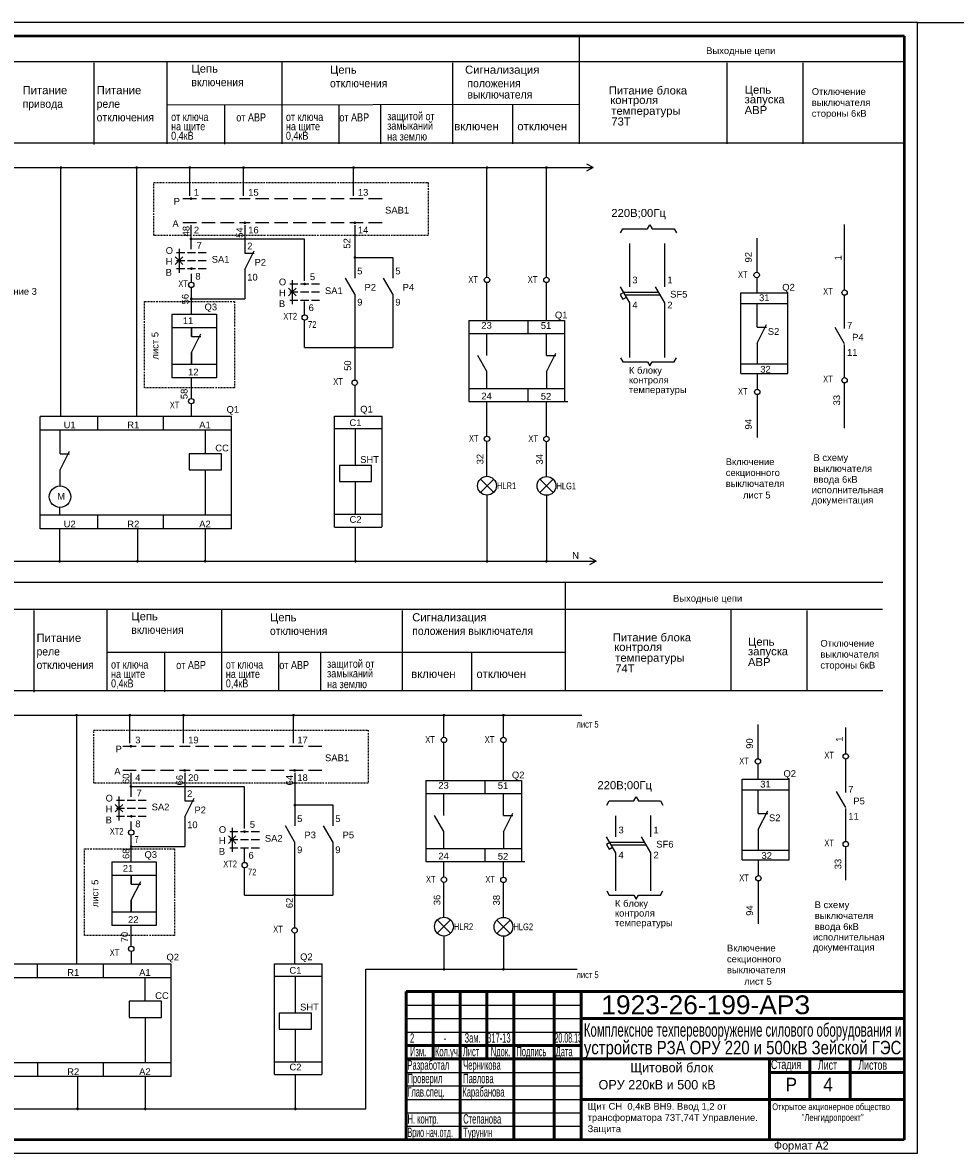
# Model space of a CAD drawing. Header units: millimetres. Extents: x 4897 to 12009, y -3017 to 2708.
# Tile 85 of 86: x 10780 to 11127, y 1388 to 1808. Entities that reach past the tile are written whole.
import ezdxf
from ezdxf.enums import TextEntityAlignment as Align

# ---------------------------------------------------------------- set-up
doc = ezdxf.new("R2010")
doc.units = ezdxf.units.MM
doc.linetypes.add('DASHDOT', pattern=[1, 0.5, -0.25, 0, -0.25])
doc.layers.add('Слой3', color=7, linetype='Continuous')
for name, color, linetype, lineweight in [('текст 1.8', 7, 'Continuous', 25), ('текст 2.5', 7, 'Continuous', 25), ('текст 3.5', 7, 'Continuous', 35)]:
    doc.layers.add(name, color=color, linetype=linetype, lineweight=lineweight)
doc.styles.add('SIMPLEX', font='txt', dxfattribs={"height": 5})
doc.styles.get("Standard").update_dxf_attribs({"font": 'arial.ttf'})
doc.styles.add('стиль1', font='arial.ttf', dxfattribs={"height": 3.5})

msp = doc.modelspace()

# ---------------------------------------------------------------- linework, layer by layer
at = {"color": 0}
msp.add_line((11112.94, 1808.25), (10518.94, 1808.25), dxfattribs=at)
for p, q in [((11112.94, 1388.25), (11112.94, 1808.25)), ((11112.94, 1388.25), (11112.94, 1808.25)), ((11112.94, 1388.25), (11112.94, 1808.25)), ((11112.94, 1388.25), (11112.94, 1808.25)), ((10538.86, 1803.3), (11108.06, 1803.3)), ((10538.86, 1793.84), (11108.06, 1793.84)), ((10538.86, 1763.54), (11108.06, 1763.54)), ((10794.58, 1661.89), (10794.58, 1754.41)), ((10822.7, 1754.41), (10822.7, 1661.89)), ((10842.47, 1743.97), (10842.47, 1754.41)), ((10862.47, 1743.97), (10862.47, 1754.41)), ((10903.34, 1743.97), (10903.34, 1754.41)), ((10952.91, 1713.67), (10952.91, 1754.41)), ((10975.01, 1713.67), (10975.01, 1754.41)), ((10839.89, 1742.97), (10844.89, 1742.97)), ((10846.89, 1742.97), (10851.89, 1742.97)), ((10853.89, 1742.97), (10858.89, 1742.97)), ((10860.89, 1742.97), (10864.89, 1742.97)), ((10866.89, 1742.97), (10871.89, 1742.97)), ((10873.89, 1742.97), (10878.89, 1742.97)), ((10880.89, 1742.97), (10885.89, 1742.97)), ((10887.89, 1742.97), (10892.89, 1742.97)), ((10894.89, 1742.97), (10899.89, 1742.97)), ((10901.89, 1742.97), (10906.89, 1742.97)), ((10908.89, 1742.97), (10913.89, 1742.97)), ((10839.89, 1733.97), (10844.89, 1733.97)), ((10842.89, 1732.97), (10842.89, 1724.06)), ((10846.89, 1733.97), (10851.89, 1733.97)), ((10853.89, 1733.97), (10858.89, 1733.97)), ((10860.89, 1733.97), (10864.89, 1733.97)), ((10862.89, 1732.97), (10862.89, 1722.61)), ((10866.89, 1733.97), (10871.89, 1733.97)), ((10873.89, 1733.97), (10878.89, 1733.97)), ((10880.89, 1733.97), (10885.89, 1733.97)), ((10887.89, 1733.97), (10892.89, 1733.97)), ((10894.89, 1733.97), (10899.89, 1733.97)), ((10901.89, 1733.97), (10906.89, 1733.97)), ((10903.77, 1732.97), (10903.77, 1713.32)), ((10908.89, 1733.97), (10913.89, 1733.97)), ((11085.83, 1708.98), (11085.83, 1733.21)), ((10842.89, 1727.89), (10884.97, 1727.89)), ((10884.97, 1727.89), (10884.97, 1712.39)), ((11018.98, 1710.12), (11018.98, 1726.23)), ((11053.14, 1728.15), (11053.14, 1715.5)), ((10862.89, 1716.61), (10866.43, 1723.54)), ((10862.89, 1722.61), (10866.43, 1722.61)), ((11005.98, 1710.12), (11005.98, 1726.17)), ((10903.77, 1721.06), (10917.95, 1721.06)), ((10917.95, 1721.06), (10917.95, 1713.32)), ((10843.03, 1711.84), (10843.03, 1714.98)), ((10862.88, 1716.62), (10862.88, 1705.64)), ((10843.03, 1699.97), (10843.03, 1709.84)), ((10903.76, 1707.33), (10900.29, 1713.33)), ((10917.95, 1707.33), (10914.48, 1713.33)), ((10952.91, 1697.57), (10952.91, 1711.67)), ((10975.01, 1697.57), (10975.01, 1711.67)), ((11005.98, 1704.12), (11002.52, 1710.12)), ((11018.98, 1704.12), (11015.52, 1710.12)), ((11053.26, 1707.88), (11053.26, 1713.57)), ((10843.03, 1705.64), (10862.88, 1705.64)), ((10903.76, 1707.33), (10903.76, 1696.34)), ((10917.95, 1707.33), (10917.95, 1687.62)), ((11003.75, 1707.98), (11002.45, 1707.23)), ((11002.45, 1707.23), (11003.45, 1705.5)), ((11003.45, 1705.5), (11004.75, 1706.25)), ((11085.83, 1694.64), (11085.83, 1706.98)), ((10885.11, 1699.72), (10885.11, 1704.72)), ((11005.98, 1683.82), (11005.98, 1704.12)), ((11018.98, 1683.82), (11018.98, 1704.12)), ((11053.26, 1695.16), (11053.26, 1703.96)), ((10835.82, 1699.97), (10852.34, 1699.97)), ((10835.82, 1699.97), (10835.82, 1676.28)), ((10852.34, 1699.97), (10852.34, 1676.28)), ((10885.11, 1687.62), (10885.11, 1697.72)), ((10946.12, 1697.57), (10946.12, 1667.57)), ((10968.12, 1697.57), (10968.12, 1692.78)), ((10835.82, 1694.97), (10852.34, 1694.97)), ((10843.03, 1694.97), (10843.03, 1691.69)), ((10843.03, 1691.69), (10843.03, 1694.97)), ((10843.03, 1691.69), (10843.03, 1694.97)), ((10843.03, 1685.69), (10846.57, 1692.62)), ((11053.26, 1695.16), (11056.8, 1695.16)), ((11053.29, 1689.22), (11056.8, 1696.09)), ((11085.83, 1688.97), (11082.36, 1694.97)), ((10843.03, 1691.69), (10846.57, 1691.69)), ((11053.29, 1689.22), (11053.29, 1681.56)), ((11085.83, 1676.41), (11085.83, 1688.64)), ((10843.03, 1685.69), (10843.03, 1681.28)), ((10843.03, 1681.28), (10843.03, 1685.69)), ((10885.11, 1687.62), (10917.95, 1687.62)), ((10952.91, 1678.64), (10949.45, 1684.64)), ((10975.01, 1678.57), (10978.54, 1685.5)), ((10975.01, 1684.57), (10978.54, 1684.57)), ((10852.34, 1681.28), (10835.82, 1681.28)), ((10852.34, 1676.28), (10835.82, 1676.28)), ((10843.03, 1668.64), (10843.03, 1676.28)), ((10952.91, 1672.57), (10952.91, 1678.64)), ((11053.29, 1677.88), (11053.29, 1672.08)), ((10946.12, 1672.57), (10946.12, 1667.85)), ((10968.12, 1672.36), (10968.12, 1667.57)), ((11085.83, 1657.67), (11085.83, 1674.41)), ((10952.91, 1654.65), (10952.91, 1667.57)), ((10975.01, 1654.59), (10975.01, 1667.57)), ((11053.29, 1670.08), (11053.29, 1654.13)), ((10843.01, 1666.64), (10843.01, 1661.89)), ((10786.8, 1620.26), (10786.8, 1661.89)), ((10857.91, 1661.89), (10786.8, 1661.89)), ((10808.1, 1661.89), (10808.1, 1656.89)), ((10832.57, 1661.89), (10832.57, 1656.89)), ((10857.91, 1620.26), (10857.91, 1661.89)), ((10857.91, 1656.89), (10786.8, 1656.89)), ((10794.31, 1648.13), (10794.31, 1656.8)), ((10848.25, 1648.13), (10848.25, 1656.8)), ((10913.97, 1657.31), (10896.23, 1657.31)), ((10904, 1643.77), (10904, 1657.31)), ((10952.91, 1639.74), (10952.91, 1652.66)), ((10975.01, 1639.67), (10975.01, 1652.66)), ((10794.23, 1642.13), (10797.77, 1649.06)), ((10794.31, 1648.13), (10797.77, 1648.13)), ((10854.28, 1648.13), (10842.28, 1648.13)), ((10842.28, 1648.13), (10842.28, 1642.13)), ((10854.28, 1642.13), (10854.28, 1648.13)), ((10898.04, 1643.77), (10898.04, 1637.77)), ((10910.04, 1643.77), (10898.04, 1643.77)), ((10910.04, 1637.77), (10910.04, 1643.77)), ((10794.23, 1636.15), (10794.23, 1642.13)), ((10842.28, 1642.13), (10854.28, 1642.13)), ((10848.17, 1642.13), (10848.17, 1625.26)), ((10950.44, 1638.71), (10955.39, 1633.76)), ((10950.44, 1633.76), (10955.39, 1638.71)), ((10972.53, 1638.64), (10977.48, 1633.69)), ((10972.53, 1633.69), (10977.48, 1638.64)), ((10898.04, 1637.77), (10910.04, 1637.77)), ((10904, 1625.63), (10904, 1637.77)), ((10952.91, 1632.74), (10952.91, 1608.18)), ((10975.01, 1632.67), (10975.01, 1608.18)), ((10794.1, 1625.26), (10794.1, 1628.15)), ((10857.91, 1625.26), (10786.8, 1625.26)), ((10808.12, 1625.26), (10808.12, 1620.26)), ((10832.59, 1625.26), (10832.59, 1620.26)), ((10857.91, 1620.26), (10786.8, 1620.26)), ((10794.1, 1608.18), (10794.1, 1620.26)), ((10823, 1620.26), (10823, 1608.18)), ((10848.17, 1620.26), (10848.17, 1608.18)), ((10904.04, 1608.18), (10904.04, 1620.9)), ((10560.26, 1608.18), (10993.49, 1608.18)), ((10544.9, 1600.43), (11100.04, 1600.43)), ((10544.9, 1590.43), (11099.86, 1590.43)), ((10982.01, 1574.29), (10811.63, 1574.29)), ((10544.9, 1560.13), (11100.04, 1560.13)), ((10800.37, 1551), (10800.37, 1458.49)), ((10820.14, 1540.56), (10820.14, 1551)), ((10840.14, 1540.56), (10840.14, 1551)), ((10881.02, 1540.56), (10881.02, 1551)), ((10936.92, 1542.81), (10936.92, 1551)), ((10959.02, 1542.81), (10959.02, 1551)), ((11053.59, 1547.51), (11053.59, 1534.85)), ((11086.28, 1536.69), (11086.28, 1546.49)), ((10817.57, 1539.56), (10822.57, 1539.56)), ((10824.57, 1539.56), (10829.57, 1539.56)), ((10831.57, 1539.56), (10836.57, 1539.56)), ((10838.57, 1539.56), (10842.57, 1539.56)), ((10844.57, 1539.56), (10849.57, 1539.56)), ((10851.57, 1539.56), (10856.57, 1539.56)), ((10858.57, 1539.56), (10863.57, 1539.56)), ((10865.57, 1539.56), (10870.57, 1539.56)), ((10872.57, 1539.56), (10877.57, 1539.56)), ((10879.57, 1539.56), (10884.57, 1539.56)), ((10886.57, 1539.56), (10891.57, 1539.56)), ((10936.92, 1526.71), (10936.92, 1540.81)), ((10959.02, 1526.71), (10959.02, 1540.81)), ((11086.28, 1522.35), (11086.28, 1534.69)), ((10817.57, 1530.56), (10822.57, 1530.56)), ((10820.57, 1529.56), (10820.57, 1520.66)), ((10824.57, 1530.56), (10829.57, 1530.56)), ((10831.57, 1530.56), (10836.57, 1530.56)), ((10838.57, 1530.56), (10842.57, 1530.56)), ((10840.57, 1529.56), (10840.57, 1519.21)), ((10844.57, 1530.56), (10849.57, 1530.56)), ((10851.57, 1530.56), (10856.57, 1530.56)), ((10858.57, 1530.56), (10863.57, 1530.56)), ((10865.57, 1530.56), (10870.57, 1530.56)), ((10872.57, 1530.56), (10877.57, 1530.56)), ((10879.57, 1530.56), (10884.57, 1530.56)), ((10881.44, 1529.56), (10881.44, 1509.91)), ((10886.57, 1530.56), (10891.57, 1530.56)), ((11053.71, 1527.24), (11053.71, 1532.93)), ((10930.13, 1526.71), (10930.13, 1496.71)), ((10952.13, 1526.71), (10952.13, 1521.92)), ((10820.57, 1524.48), (10862.64, 1524.48)), ((10862.64, 1524.48), (10862.64, 1508.98)), ((11053.71, 1514.52), (11053.71, 1523.32)), ((11086.28, 1516.68), (11082.81, 1522.68)), ((10840.57, 1513.21), (10844.1, 1520.14)), ((10840.57, 1519.21), (10844.1, 1519.21)), ((10881.44, 1517.66), (10895.63, 1517.66)), ((10895.63, 1517.66), (10895.63, 1509.91)), ((11086.28, 1504.12), (11086.28, 1516.35)), ((10840.56, 1513.21), (10840.56, 1502.23)), ((10936.92, 1507.78), (10933.46, 1513.78)), ((10959.02, 1507.71), (10962.55, 1514.64)), ((10959.02, 1513.71), (10962.55, 1513.71)), ((11000.82, 1505.84), (11000.82, 1513.64)), ((11013.82, 1505.84), (11013.82, 1513.7)), ((11053.71, 1514.52), (11057.25, 1514.52)), ((11053.74, 1508.58), (11057.25, 1515.45)), ((10820.7, 1508.43), (10820.7, 1511.58)), ((10881.43, 1503.92), (10877.97, 1509.92)), ((10895.62, 1503.92), (10892.16, 1509.92)), ((11053.74, 1508.58), (11053.74, 1500.92)), ((10820.7, 1496.57), (10820.7, 1506.43)), ((10881.43, 1503.92), (10881.43, 1492.94)), ((10895.62, 1503.92), (10895.62, 1484.21)), ((10936.92, 1501.71), (10936.92, 1507.78)), ((10998.59, 1503.7), (10997.29, 1502.95)), ((11000.82, 1499.84), (10997.35, 1505.84)), ((11013.82, 1499.84), (11010.35, 1505.84)), ((10820.7, 1502.23), (10840.56, 1502.23)), ((10862.78, 1496.31), (10862.78, 1501.31)), ((10930.13, 1501.71), (10930.13, 1496.99)), ((10952.13, 1501.5), (10952.13, 1496.71)), ((10997.29, 1502.95), (10998.29, 1501.22)), ((10998.29, 1501.22), (10999.59, 1501.97)), ((11000.82, 1485.8), (11000.82, 1499.84)), ((11013.82, 1485.8), (11013.82, 1499.84)), ((11086.28, 1489.74), (11086.28, 1502.12)), ((10813.5, 1496.57), (10830.01, 1496.57)), ((10813.5, 1496.57), (10813.5, 1472.87)), ((10830.01, 1496.57), (10830.01, 1472.87)), ((10936.92, 1490.91), (10936.92, 1496.71)), ((10959.02, 1490.84), (10959.02, 1496.71)), ((11053.74, 1497.24), (11053.74, 1491.44)), ((10813.5, 1491.57), (10830.01, 1491.57)), ((10820.7, 1491.57), (10820.7, 1488.28)), ((10820.7, 1488.28), (10820.7, 1491.57)), ((10820.7, 1488.28), (10820.7, 1491.57)), ((10862.78, 1484.21), (10862.78, 1494.32)), ((10820.7, 1482.28), (10824.24, 1489.21)), ((10820.7, 1488.28), (10824.24, 1488.28)), ((10936.92, 1475.99), (10936.92, 1488.91)), ((10959.02, 1475.92), (10959.02, 1488.91)), ((11053.74, 1489.44), (11053.74, 1473.49)), ((10862.78, 1484.21), (10895.62, 1484.21)), ((10820.7, 1482.28), (10820.7, 1477.87)), ((10820.7, 1477.87), (10820.7, 1482.28)), ((10830.01, 1477.87), (10813.5, 1477.87)), ((10934.45, 1474.96), (10939.4, 1470.01)), ((10934.45, 1470.01), (10939.4, 1474.96)), ((10956.54, 1474.9), (10961.49, 1469.95)), ((10956.54, 1469.95), (10961.49, 1474.9)), ((10830.01, 1472.87), (10813.5, 1472.87)), ((10820.7, 1465.23), (10820.7, 1472.87)), ((10936.92, 1468.99), (10936.92, 1456.64)), ((10959.02, 1468.92), (10959.02, 1456.64)), ((10820.69, 1463.23), (10820.69, 1458.49)), ((10835.58, 1458.49), (10764.47, 1458.49)), ((10785.77, 1458.49), (10785.77, 1453.49)), ((10810.24, 1458.49), (10810.24, 1453.49)), ((10835.58, 1416.85), (10835.58, 1458.49)), ((10835.58, 1453.49), (10764.47, 1453.49)), ((10825.93, 1444.73), (10825.93, 1453.4)), ((10891.64, 1453.9), (10873.91, 1453.9)), ((10881.68, 1440.36), (10881.68, 1453.9)), ((10907.9, 1404.81), (10907.9, 1456.64)), ((10907.9, 1456.64), (10986.45, 1456.64)), ((10831.95, 1444.73), (10819.95, 1444.73)), ((10819.95, 1444.73), (10819.95, 1438.73)), ((10831.95, 1438.73), (10831.95, 1444.73)), ((10819.95, 1438.73), (10831.95, 1438.73)), ((10825.85, 1438.73), (10825.85, 1421.85)), ((10875.71, 1440.36), (10875.71, 1434.36)), ((10887.71, 1440.36), (10875.71, 1440.36)), ((10887.71, 1434.36), (10887.71, 1440.36)), ((10875.71, 1434.36), (10887.71, 1434.36)), ((10881.68, 1422.22), (10881.68, 1434.36)), ((10835.58, 1421.85), (10764.47, 1421.85)), ((10785.8, 1421.85), (10785.8, 1416.85)), ((10810.27, 1421.85), (10810.27, 1416.85)), ((10835.58, 1416.85), (10764.47, 1416.85)), ((10800.68, 1416.85), (10800.68, 1404.3)), ((10825.85, 1416.85), (10825.85, 1404.3)), ((10881.71, 1404.3), (10881.71, 1417.49))]:
    msp.add_line(p, q)
at = {"color": 1}
msp.add_line((11112.94, 1808.25), (11141.04, 1808.25), dxfattribs=at)
at = {"lineweight": 50}
for p, q in [((11107.94, 1803.25), (10538.94, 1803.25)), ((11107.94, 1803.25), (11107.94, 1393.25)), ((11107.94, 1393.25), (10538.94, 1393.25))]:
    msp.add_line(p, q, dxfattribs=at)
at = {"linetype": 'Continuous'}
for p, q in [((10987.17, 1803.25), (10987.17, 1763.27)), ((10833.95, 1793.57), (10833.95, 1763.27)), ((10876.62, 1793.57), (10876.62, 1763.27)), ((10806.82, 1793.33), (10806.82, 1763.03)), ((10940.05, 1793.33), (10940.05, 1763.27)), ((11042.02, 1793.33), (11042.02, 1763.27)), ((11070.31, 1793.33), (11070.31, 1763.27)), ((10833.95, 1777.7), (10987.17, 1777.94)), ((10855.35, 1777.7), (10855.35, 1763.1)), ((10897.79, 1777.7), (10897.79, 1763.27)), ((10913.32, 1777.7), (10913.32, 1763.27)), ((10962.43, 1777.7), (10962.43, 1763.27)), ((10992.38, 1754.41), (10990, 1755.7)), ((10561.94, 1754.41), (10992.38, 1754.41)), ((10992.38, 1754.41), (10989.94, 1753.04)), ((11002.56, 1730.17), (11003.43, 1731.67)), ((11003.43, 1731.67), (11012.61, 1731.67)), ((11012.61, 1731.67), (11013.47, 1733.16)), ((11013.47, 1733.16), (11014.34, 1731.67)), ((11014.34, 1731.67), (11022.53, 1731.67)), ((11022.53, 1731.67), (11023.39, 1730.17)), ((10837.57, 1722.88), (10840.57, 1722.88)), ((10838.45, 1724.23), (10838.45, 1715.31)), ((10841.57, 1722.88), (10844.57, 1722.88)), ((10845.57, 1722.88), (10848.57, 1722.88)), ((10838.45, 1719.88), (10837.03, 1721.29)), ((10838.45, 1719.88), (10837.03, 1718.46)), ((10837.57, 1719.88), (10840.57, 1719.88)), ((10838.45, 1719.88), (10839.86, 1721.29)), ((10838.45, 1719.88), (10839.86, 1718.46)), ((10838.45, 1719.88), (10838.45, 1719.88)), ((10841.57, 1719.88), (10844.57, 1719.88)), ((10845.57, 1719.88), (10848.57, 1719.88)), ((10837.57, 1716.88), (10840.57, 1716.88)), ((10841.57, 1716.88), (10844.57, 1716.88)), ((10845.57, 1716.88), (10848.57, 1716.88)), ((10880.52, 1708.21), (10879.11, 1709.62)), ((10879.65, 1711.21), (10882.65, 1711.21)), ((10880.52, 1712.56), (10880.52, 1703.64)), ((10880.52, 1708.21), (10881.94, 1709.62)), ((10883.65, 1711.21), (10886.65, 1711.21)), ((10887.65, 1711.21), (10890.65, 1711.21)), ((10880.52, 1708.21), (10879.11, 1706.79)), ((10879.65, 1708.21), (10882.65, 1708.21)), ((10879.65, 1705.21), (10882.65, 1705.21)), ((10880.52, 1708.21), (10881.94, 1706.79)), ((10880.52, 1708.21), (10880.52, 1708.21)), ((10883.65, 1708.21), (10886.65, 1708.21)), ((10883.65, 1705.21), (10886.65, 1705.21)), ((10887.65, 1708.21), (10890.65, 1708.21)), ((10887.65, 1705.21), (10890.65, 1705.21)), ((11003.71, 1708.12), (11016.71, 1708.12)), ((11004.29, 1707.12), (11017.29, 1707.12)), ((11047.26, 1677.88), (11047.26, 1707.88)), ((11047.26, 1707.88), (11064.72, 1707.88)), ((11064.72, 1677.88), (11064.72, 1707.88)), ((11047.26, 1703.96), (11064.72, 1703.96)), ((10946.12, 1697.57), (10981.7, 1697.57)), ((10981.7, 1697.57), (10981.7, 1667.57)), ((10903.76, 1696.34), (10903.76, 1675.48)), ((10946.12, 1692.78), (10981.7, 1692.78)), ((10952.91, 1684.64), (10952.91, 1692.57)), ((10975.01, 1684.57), (10975.01, 1692.57)), ((11002.56, 1683.74), (11003.43, 1682.24)), ((11003.43, 1682.24), (11012.61, 1682.24)), ((11012.61, 1682.24), (11013.47, 1680.74)), ((11013.47, 1680.74), (11014.34, 1682.24)), ((11014.34, 1682.24), (11022.53, 1682.24)), ((11022.53, 1682.24), (11023.39, 1683.74)), ((11047.26, 1681.56), (11064.72, 1681.56)), ((10975.01, 1678.57), (10975.01, 1672.57)), ((11047.26, 1677.88), (11064.72, 1677.88)), ((10903.76, 1673.49), (10903.76, 1662.11)), ((10946.12, 1672.36), (10981.7, 1672.36)), ((10946.12, 1667.57), (10981.7, 1667.57)), ((10981.7, 1667.57), (10983.01, 1667.57)), ((10896.23, 1620.9), (10896.23, 1662.11)), ((10896.23, 1662.11), (10913.97, 1662.11)), ((10913.97, 1620.97), (10913.97, 1662.11)), ((10896.23, 1625.63), (10913.85, 1625.63)), ((10896.23, 1620.9), (10913.85, 1620.9)), ((10993.49, 1608.18), (10991.11, 1609.47)), ((10993.49, 1608.18), (10991.05, 1606.81)), ((10982.01, 1600.43), (10982.01, 1560.13)), ((10784.5, 1589.92), (10784.5, 1559.62)), ((10811.63, 1590.17), (10811.63, 1559.87)), ((10854.29, 1590.17), (10854.29, 1559.87)), ((10921.37, 1589.92), (10921.37, 1559.87)), ((11043.5, 1590.19), (11043.5, 1560.13)), ((11071.79, 1589.92), (11071.79, 1559.87)), ((10833.02, 1574.29), (10833.02, 1559.69)), ((10875.46, 1574.29), (10875.46, 1559.87)), ((10891, 1574.29), (10891, 1559.87)), ((10947.21, 1574.29), (10947.21, 1559.87)), ((10546.29, 1551), (10988.16, 1551)), ((10930.13, 1526.71), (10965.72, 1526.71)), ((10965.72, 1526.71), (10965.72, 1496.71)), ((11047.71, 1497.24), (11047.71, 1527.24)), ((11047.71, 1527.24), (11065.17, 1527.24)), ((11065.17, 1497.24), (11065.17, 1527.24)), ((10816.12, 1520.82), (10816.12, 1511.9)), ((10930.13, 1521.92), (10965.72, 1521.92)), ((10936.92, 1513.78), (10936.92, 1521.71)), ((10959.02, 1513.71), (10959.02, 1521.71)), ((11007.44, 1519.14), (11008.31, 1520.63)), ((11008.31, 1520.63), (11009.17, 1519.14)), ((11047.71, 1523.32), (11065.17, 1523.32)), ((10816.12, 1516.47), (10814.71, 1517.88)), ((10816.12, 1516.47), (10814.71, 1515.06)), ((10815.24, 1519.47), (10818.24, 1519.47)), ((10815.24, 1516.47), (10818.24, 1516.47)), ((10816.12, 1516.47), (10817.53, 1517.88)), ((10816.12, 1516.47), (10817.53, 1515.06)), ((10816.12, 1516.47), (10816.12, 1516.47)), ((10819.24, 1519.47), (10822.24, 1519.47)), ((10819.24, 1516.47), (10822.24, 1516.47)), ((10823.24, 1519.47), (10826.24, 1519.47)), ((10823.24, 1516.47), (10826.24, 1516.47)), ((10997.4, 1517.64), (10998.26, 1519.14)), ((10998.26, 1519.14), (11007.44, 1519.14)), ((11009.17, 1519.14), (11017.36, 1519.14)), ((11017.36, 1519.14), (11018.23, 1517.64)), ((10815.24, 1513.47), (10818.24, 1513.47)), ((10819.24, 1513.47), (10822.24, 1513.47)), ((10823.24, 1513.47), (10826.24, 1513.47)), ((10858.2, 1509.15), (10858.2, 1500.23)), ((10858.2, 1504.8), (10856.78, 1506.21)), ((10858.2, 1504.8), (10856.78, 1503.38)), ((10857.32, 1507.8), (10860.32, 1507.8)), ((10857.32, 1504.8), (10860.32, 1504.8)), ((10858.2, 1504.8), (10859.61, 1506.21)), ((10858.2, 1504.8), (10859.61, 1503.38)), ((10858.2, 1504.8), (10858.2, 1504.8)), ((10861.32, 1507.8), (10864.32, 1507.8)), ((10861.32, 1504.8), (10864.32, 1504.8)), ((10865.32, 1507.8), (10868.32, 1507.8)), ((10865.32, 1504.8), (10868.32, 1504.8)), ((10959.02, 1507.71), (10959.02, 1501.71)), ((10998.55, 1503.84), (11011.55, 1503.84)), ((10857.32, 1501.8), (10860.32, 1501.8)), ((10861.32, 1501.8), (10864.32, 1501.8)), ((10865.32, 1501.8), (10868.32, 1501.8)), ((10930.13, 1501.5), (10965.72, 1501.5)), ((10999.12, 1502.84), (11012.12, 1502.84)), ((11047.71, 1500.92), (11065.17, 1500.92)), ((10930.13, 1496.71), (10965.72, 1496.71)), ((10965.72, 1496.71), (10967.02, 1496.71)), ((11047.71, 1497.24), (11065.17, 1497.24)), ((10881.43, 1492.94), (10881.43, 1472.08)), ((10997.4, 1485.72), (10998.26, 1484.22)), ((10998.26, 1484.22), (11007.44, 1484.22)), ((11007.44, 1484.22), (11008.31, 1482.73)), ((11008.31, 1482.73), (11009.17, 1484.22)), ((11009.17, 1484.22), (11017.36, 1484.22)), ((11017.36, 1484.22), (11018.23, 1485.72)), ((10881.43, 1470.08), (10881.43, 1458.7)), ((10873.91, 1417.49), (10873.91, 1458.7)), ((10873.91, 1458.7), (10891.64, 1458.7)), ((10891.64, 1417.56), (10891.64, 1458.7)), ((10873.91, 1422.22), (10891.52, 1422.22)), ((10873.91, 1417.49), (10891.52, 1417.49)), ((10546.45, 1404.81), (10907.9, 1404.81))]:
    msp.add_line(p, q, dxfattribs=at)
at = {"lineweight": 53}
for p, q in [((10922.91, 1448.32), (11107.91, 1448.32)), ((10922.91, 1393.32), (10922.91, 1448.32)), ((10932.91, 1448.32), (10932.91, 1423.32)), ((10942.91, 1448.32), (10942.91, 1393.32)), ((10952.91, 1448.32), (10952.91, 1423.32)), ((10962.91, 1448.32), (10962.91, 1393.32)), ((10977.91, 1448.32), (10977.91, 1393.32)), ((10987.91, 1448.32), (10987.91, 1393.32)), ((10987.93, 1438.32), (11107.91, 1438.32)), ((10922.91, 1428.32), (10987.91, 1428.32)), ((10922.91, 1423.32), (10987.91, 1423.32)), ((10987.91, 1423.32), (11107.91, 1423.32)), ((11057.91, 1423.32), (11057.91, 1393.32)), ((11072.91, 1423.32), (11072.91, 1408.32)), ((11087.91, 1423.32), (11087.91, 1408.32)), ((11057.91, 1418.32), (11107.91, 1418.32)), ((10987.91, 1408.32), (11107.91, 1408.32))]:
    msp.add_line(p, q, dxfattribs=at)
at = {"lineweight": 25}
for p, q in [((11107.94, 1393.25), (11107.94, 1448.03)), ((10922.92, 1393.3), (11107.94, 1393.3))]:
    msp.add_line(p, q, dxfattribs=at)
at = {"color": 7}
msp.add_line((11112.94, 1388.25), (10518.94, 1388.25), dxfattribs=at)
at = {"const_width": 0.5}
for points in [[(10794.33, 1754.41, 1), (10794.83, 1754.41, 1)], [(10822.45, 1754.41, 1), (10822.95, 1754.41, 1)], [(10842.22, 1754.41, 1), (10842.72, 1754.41, 1)], [(10862.22, 1754.41, 1), (10862.72, 1754.41, 1)], [(10903.09, 1754.41, 1), (10903.59, 1754.41, 1)], [(10952.66, 1754.41, 1), (10953.16, 1754.41, 1)], [(10974.76, 1754.41, 1), (10975.26, 1754.41, 1)], [(10842.64, 1727.89, 1), (10843.14, 1727.89, 1)], [(10903.57, 1721, 1), (10904.07, 1721, 1)], [(10842.78, 1705.64, 1), (10843.28, 1705.64, 1)], [(10903.51, 1687.62, 1), (10904.01, 1687.62, 1)], [(10793.85, 1608.18, 1), (10794.35, 1608.18, 1)], [(10822.75, 1608.18, 1), (10823.25, 1608.18, 1)], [(10847.92, 1608.18, 1), (10848.42, 1608.18, 1)], [(10903.79, 1608.18, 1), (10904.29, 1608.18, 1)], [(10952.66, 1608.18, 1), (10953.16, 1608.18, 1)], [(10974.76, 1608.18, 1), (10975.26, 1608.18, 1)], [(10800.12, 1551, 1), (10800.62, 1551, 1)], [(10819.89, 1551, 1), (10820.39, 1551, 1)], [(10839.89, 1551, 1), (10840.39, 1551, 1)], [(10880.77, 1551, 1), (10881.27, 1551, 1)], [(10936.67, 1551, 1), (10937.17, 1551, 1)], [(10958.77, 1551, 1), (10959.27, 1551, 1)], [(10820.32, 1524.48, 1), (10820.82, 1524.48, 1)], [(10881.24, 1517.59, 1), (10881.74, 1517.59, 1)], [(10820.45, 1502.23, 1), (10820.95, 1502.23, 1)], [(10881.18, 1484.21, 1), (10881.68, 1484.21, 1)], [(10936.67, 1456.64, 1), (10937.17, 1456.64, 1)], [(10958.77, 1456.64, 1), (10959.27, 1456.64, 1)], [(10800.43, 1404.81, 1), (10800.93, 1404.81, 1)], [(10825.6, 1404.81, 1), (10826.1, 1404.81, 1)], [(10881.46, 1404.81, 1), (10881.96, 1404.81, 1)]]:
    msp.add_lwpolyline(points, format="xyb", close=True, dxfattribs=at)
at = {"linetype": 'DASHDOT'}
for points in [[(10829.09, 1748.9), (10931.05, 1748.9), (10931.05, 1729.21), (10829.09, 1729.21)], [(10825.62, 1704.72), (10859.05, 1704.72), (10859.05, 1672.6), (10825.62, 1672.6)], [(10806.76, 1545.49), (10908.73, 1545.49), (10908.73, 1525.8), (10806.76, 1525.8)], [(10803.29, 1501.31), (10836.72, 1501.31), (10836.72, 1469.19), (10803.29, 1469.19)]]:
    msp.add_lwpolyline(points, close=True, dxfattribs=at)
at = {"linetype": 'Continuous', "const_width": 0.5}
for points in [[(10842.63, 1742.88, 1), (10843.13, 1742.88, 1)], [(10862.63, 1733.88, 1), (10863.13, 1733.88, 1)], [(10903.51, 1733.88, 1), (10904.01, 1733.88, 1)], [(10842.82, 1716.88, 1), (10843.32, 1716.88, 1)], [(10884.9, 1711.2, 1), (10885.4, 1711.2, 1)], [(10820.31, 1539.47, 1), (10820.81, 1539.47, 1)], [(10840.31, 1530.47, 1), (10840.81, 1530.47, 1)], [(10881.18, 1530.47, 1), (10881.68, 1530.47, 1)], [(10820.49, 1513.47, 1), (10820.99, 1513.47, 1)], [(10862.57, 1507.79, 1), (10863.07, 1507.79, 1)]]:
    msp.add_lwpolyline(points, format="xyb", close=True, dxfattribs=at)
for centre, radius in [((10952.91, 1712.67), 1), ((10975.01, 1712.67), 1), ((11053.14, 1714.5), 1), ((10843.01, 1710.84), 1), ((11085.81, 1707.98), 1), ((10885.19, 1698.72), 1), ((11085.81, 1675.41), 1), ((10903.74, 1674.49), 1), ((11053.33, 1671.08), 1), ((10843.01, 1667.64), 1), ((10952.91, 1653.65), 1), ((10975.01, 1653.59), 1), ((10952.91, 1636.24), 3.5), ((10975.01, 1636.17), 3.5), ((10794.23, 1632.15), 4), ((10936.92, 1541.81), 1), ((10959.02, 1541.81), 1), ((11053.59, 1533.85), 1), ((11086.26, 1535.69), 1), ((10820.69, 1507.43), 1), ((11086.26, 1503.12), 1), ((10862.86, 1495.31), 1), ((11053.78, 1490.44), 1), ((10936.92, 1489.91), 1), ((10959.02, 1489.84), 1), ((10936.92, 1472.49), 3.5), ((10959.02, 1472.42), 3.5), ((10881.42, 1471.08), 1), ((10820.69, 1464.23), 1)]:
    msp.add_circle(centre, radius)
at = {"layer": 'Слой3'}
for p, q in [((10922.91, 1443.32), (10987.91, 1443.32)), ((10922.91, 1438.32), (10987.91, 1438.32)), ((10922.91, 1433.32), (10987.91, 1433.32)), ((10922.91, 1418.32), (10987.91, 1418.32)), ((10922.91, 1413.32), (10987.91, 1413.32)), ((10922.91, 1408.32), (10987.91, 1408.32)), ((10922.91, 1403.32), (10987.91, 1403.32)), ((10922.91, 1398.32), (10987.91, 1398.32))]:
    msp.add_line(p, q, dxfattribs=at)

# ---------------------------------------------------------------- texts
at = {"linetype": 'Continuous'}
for s, height, p in [('Выходные цепи', 2.5, (11034.37, 1796.57)), ('Цепь', 3, (10843.06, 1789.68)), ('Цепь', 3, (10894.57, 1789.27)), ('Сигнализация ', 3, (10944.76, 1789.27)), ('Питание', 3, (10780.32, 1781.66)), ('Питание', 3, (10807.83, 1781.66)), ('Питание блока', 3, (10998.18, 1781.56)), ('Цепь ', 3, (11048.66, 1781.83)), ('Отключение', 2.5, (11073.61, 1781.39)), ('контроля ', 3, (10998.75, 1778)), ('АВР', 3, (11048.66, 1774.27)), ('запуска', 3, (11048.66, 1778.27)), ('выключателя', 2.5, (11073.61, 1777.33)), ('температуры', 3, (10999.1, 1774)), ('73Т ', 3, (10999.1, 1770.02)), ('стороны 6кВ', 2.5, (11073.61, 1773.27)), ('включен', 3, (10940.76, 1768.24)), ('отключен', 3, (10964.18, 1768.24)), ('P', 2.5, (10836.46, 1740.59)), ('1', 2.5, (10843.98, 1743.96)), ('15', 2.5, (10864.17, 1743.96)), ('13', 2.5, (10904.92, 1743.96)), ('SAB1', 2.5, (10915.04, 1737.34)), ('220В;00Гц', 3, (10999.1, 1736.04)), ('A', 2.5, (10836.01, 1732.33)), ('2', 2.5, (10843.98, 1729.97)), ('16', 2.5, (10864.17, 1729.97)), ('14', 2.5, (10904.92, 1729.97)), ('7', 2.5, (10845.01, 1724.27)), ('2', 2.5, (10863.8, 1724.01)), ('О', 2.5, (10833.5, 1722.35)), ('Н', 2.5, (10833.5, 1718.3)), ('SA1', 2.5, (10850.61, 1719.09)), ('P2', 2.5, (10866.52, 1717.98)), ('В', 2.5, (10833.5, 1714.24)), ('8', 2.5, (10844.53, 1712.78)), ('10', 2.5, (10863.8, 1712.45)), ('5', 2.5, (10887.09, 1712.6)), ('5', 2.5, (10904.66, 1714.72)), ('5', 2.5, (10918.85, 1714.72)), ('3', 2.5, (11006.93, 1711.4)), ('1', 2.5, (11019.93, 1711.4)), ('примечание 3', 2.5, (10763.01, 1707.16)), ('О', 2.5, (10875.57, 1710.68)), ('SA1', 2.5, (10892.69, 1707.42)), ('P2', 2.5, (10907.38, 1708.69)), ('P4', 2.5, (10921.57, 1708.69)), ('Q2', 2.5, (11062.64, 1708.71)), ('Н', 2.5, (10875.57, 1706.62)), ('9', 2.5, (10904.66, 1703.16)), ('9', 2.5, (10918.85, 1703.16)), ('SF5', 2.5, (11020.98, 1706.12)), ('31', 2.5, (11054.02, 1704.79)), ('Q3', 2.5, (10847.94, 1701.4)), ('В', 2.5, (10875.57, 1702.57)), ('6', 2.5, (10886.6, 1701.11)), ('4', 2.5, (11006.93, 1702.08)), ('2', 2.5, (11019.93, 1702.08)), ('11', 2.5, (10839.87, 1696.28)), ('23', 2.5, (10950.81, 1694.55)), ('51', 2.5, (10972.91, 1694.49)), ('Q1', 2.5, (10978.17, 1698.4)), ('7', 2.5, (11086.73, 1694.55)), ('S2', 2.5, (11057.26, 1692.28)), ('P4', 2.5, (11088.63, 1690.16)), ('11', 2.5, (11086.73, 1684.48)), ('К блоку ', 2.5, (11005.65, 1677.85)), ('32', 2.5, (11054.48, 1678.25)), ('12', 2.5, (10841.83, 1677.24)), ('контроля ', 2.5, (11005.65, 1674.25)), ('температуры', 2.5, (11005.65, 1670.64)), ('24', 2.5, (10950.81, 1668.27)), ('52', 2.5, (10972.91, 1668.2)), ('Q1', 2.5, (10856.12, 1663.32)), ('Q1', 2.5, (10905.78, 1663.42)), ('U1', 2.5, (10795.58, 1657.59)), ('R1', 2.5, (10819.23, 1657.59)), ('A1', 2.5, (10845.96, 1657.59)), ('C1', 2.5, (10901.81, 1658.39)), ('CC', 2.5, (10851.92, 1649)), ('SHT', 2.5, (10905.78, 1644.73)), ('В схему', 2.5, (11074.25, 1645.44)), ('Включение', 2.5, (11041.64, 1643.89)), ('выключателя ', 2.5, (11074.25, 1641.38)), ('секционного', 2.5, (11041.64, 1639.83)), ('ввода 6кВ', 2.5, (11074.25, 1637.32)), ('выключателя', 2.5, (11041.64, 1635.78)), ('лист 5', 2.5, (11048.06, 1631.5)), ('исполнительная', 2.5, (11073.59, 1633.44)), ('M', 2.5, (10793.19, 1631.07)), ('документация', 2.5, (11073.59, 1629.64)), ('U2', 2.5, (10795.58, 1620.76)), ('R2', 2.5, (10819.23, 1620.76)), ('A2', 2.5, (10845.96, 1620.76)), ('C2', 2.5, (10901.83, 1622.46)), ('N', 2.5, (10984.58, 1609.08)), ('Выходные цепи', 2.5, (11022.06, 1593.17)), ('Цепь', 3, (10820.73, 1586.27)), ('Цепь', 3, (10872.25, 1585.87)), ('Сигнализация ', 3, (10925.12, 1585.87)), ('Питание', 3, (10785.5, 1578.25)), ('Питание блока', 3, (10999.65, 1578.42)), ('Цепь ', 3, (11049.9, 1576.8)), ('контроля ', 3, (11000.22, 1574.86)), ('запуска', 3, (11049.9, 1573.25)), ('Отключение', 2.5, (11076.81, 1576.45)), ('температуры', 3, (11000.58, 1570.86)), ('АВР', 3, (11049.9, 1569.25)), ('стороны 6кВ', 2.5, (11076.81, 1568.34)), ('выключателя', 2.5, (11076.81, 1572.39)), ('включен', 3, (10924.77, 1564.84)), ('отключен', 3, (10948.97, 1564.84)), ('74Т ', 3, (11000.58, 1566.88)), ('3', 2.5, (10822.17, 1540.55)), ('19', 2.5, (10841.85, 1540.55)), ('17', 2.5, (10882.42, 1540.55)), ('P', 2.5, (10814.86, 1537.18)), ('SAB1', 2.5, (10892.71, 1533.93)), ('A', 2.5, (10814.4, 1528.92)), ('4', 2.5, (10822.17, 1526.57)), ('20', 2.5, (10841.85, 1526.57)), ('18', 2.5, (10882.42, 1526.57)), ('Q2', 2.5, (10962.18, 1527.55)), ('Q2', 2.5, (11063.09, 1528.07)), ('23', 2.5, (10934.83, 1523.69)), ('51', 2.5, (10956.92, 1523.63)), ('220В;00Гц', 3, (10993.94, 1523.51)), ('31', 2.5, (11054.46, 1524.15)), ('7', 2.5, (11087.18, 1522.26)), ('О', 2.5, (10811.17, 1518.95)), ('7', 2.5, (10822.68, 1520.86)), ('2', 2.5, (10841.47, 1520.6)), ('Н', 2.5, (10811.17, 1514.89)), ('SA2', 2.5, (10828.29, 1515.68)), ('P2', 2.5, (10844.19, 1514.57)), ('P5', 2.5, (11089.08, 1517.87)), ('В', 2.5, (10811.17, 1510.83)), ('5', 2.5, (10882.34, 1511.31)), ('5', 2.5, (10896.52, 1511.31)), ('S2', 2.5, (11057.71, 1511.64)), ('11', 2.5, (11087.18, 1512.19)), ('8', 2.5, (10822.2, 1509.38)), ('10', 2.5, (10841.47, 1509.04)), ('О', 2.5, (10853.25, 1507.27)), ('5', 2.5, (10864.76, 1509.19)), ('P3', 2.5, (10885.06, 1505.28)), ('3', 2.5, (11001.77, 1507.12)), ('1', 2.5, (11014.77, 1507.12)), ('Н', 2.5, (10853.25, 1503.22)), ('SA2', 2.5, (10870.36, 1504.01)), ('P5', 2.5, (10899.25, 1505.28)), ('SF6', 2.5, (11015.82, 1501.84)), ('Q3', 2.5, (10825.62, 1497.99)), ('В', 2.5, (10853.25, 1499.16)), ('6', 2.5, (10864.27, 1497.7)), ('9', 2.5, (10882.34, 1499.76)), ('9', 2.5, (10896.52, 1499.76)), ('24', 2.5, (10934.83, 1497.41)), ('52', 2.5, (10956.92, 1497.34)), ('4', 2.5, (11001.77, 1497.8)), ('2', 2.5, (11014.77, 1497.8)), ('32', 2.5, (11054.93, 1497.61)), ('21', 2.5, (10817.55, 1492.87)), ('К блоку ', 2.5, (11000.48, 1479.84)), ('В схему', 2.5, (11074.7, 1479.34)), ('22', 2.5, (10819.51, 1473.84)), ('температуры', 2.5, (11000.48, 1472.62)), ('контроля ', 2.5, (11000.48, 1476.23)), ('выключателя ', 2.5, (11074.7, 1475.29)), ('ввода 6кВ', 2.5, (11074.7, 1471.23)), ('исполнительная', 2.5, (11074.04, 1467.34)), ('Q2', 2.5, (10833.79, 1459.91)), ('Q2', 2.5, (10883.45, 1460.01)), ('Включение', 2.5, (11042.09, 1463.25)), ('документация', 2.5, (11074.04, 1463.55)), ('C1', 2.5, (10879.48, 1454.98)), ('секционного', 2.5, (11042.09, 1459.19)), ('R1', 2.5, (10796.9, 1454.19)), ('A1', 2.5, (10823.64, 1454.19)), ('выключателя', 2.5, (11042.09, 1455.14)), ('лист 5', 2.5, (11048.51, 1450.86)), ('CC', 2.5, (10829.59, 1445.59)), ('SHT', 2.5, (10883.45, 1441.33)), ('R2', 2.5, (10796.9, 1417.35)), ('A2', 2.5, (10823.64, 1417.35)), ('C2', 2.5, (10879.5, 1419.06))]:
    msp.add_text(s, height=height, dxfattribs=at).set_placement(p)
for s, height, width, p in [('включения', 3, 0.921686, (10843.06, 1784.62)), ('отключения', 3, 0.921686, (10894.57, 1784.22)), ('положения ', 3, 0.921686, (10945.65, 1784.22)), ('выключателя', 3, 0.921686, (10945.65, 1780.05)), ('привода', 3, 0.921686, (10780.32, 1776.6)), ('реле', 3, 0.921686, (10807.83, 1776.6)), ('отключения', 3, 0.921686, (10807.83, 1771.57)), ('от ключа', 3, 0.8, (10835.51, 1771.72)), ('от АВР', 3, 0.8, (10859.74, 1771.55)), ('от ключа', 3, 0.8, (10878.18, 1771.72)), ('от АВР', 3, 0.8, (10898.06, 1771.55)), ('защитой от', 3, 0.8, (10915.81, 1772.01)), ('на щите', 3, 0.8, (10835.51, 1768.23)), ('на щите', 3, 0.8, (10878.18, 1768.23)), ('замыканий', 3, 0.8, (10915.81, 1768.46)), ('0,4кВ', 3, 0.8, (10835.51, 1764.73)), ('0,4кВ', 3, 0.8, (10878.18, 1764.73)), ('на землю', 3, 0.8, (10915.81, 1764.46)), ('XT', 2.5, 0.8, (10945.97, 1711.58)), ('XT', 2.5, 0.8, (10968.06, 1711.58)), ('XT', 2.5, 0.8, (11046.2, 1713.41)), ('XT', 2.5, 0.8, (10838.18, 1710.04)), ('XT', 2.5, 0.8, (11077.83, 1707.19)), ('XT2', 2.5, 0.8, (10877.21, 1697.93)), ('72', 2.5, 0.8, (10886.41, 1694.88)), ('XT', 2.5, 0.8, (10895.76, 1673.69)), ('XT', 2.5, 0.8, (11077.83, 1674.62)), ('XT', 2.5, 0.8, (11046.2, 1670)), ('XT', 2.5, 0.8, (10835.03, 1664.94)), ('XT', 2.5, 0.8, (10946.21, 1652.57)), ('XT', 2.5, 0.8, (10968.3, 1652.5)), ('HLR1', 2.5, 0.7, (10956.61, 1634.97)), ('HLG1', 2.5, 0.7, (10978.71, 1634.9)), ('включения', 3, 0.921686, (10820.73, 1581.22)), ('отключения', 3, 0.921686, (10872.25, 1580.81)), ('положения выключателя', 3, 0.921686, (10925.12, 1580.81)), ('реле', 3, 0.921686, (10785.5, 1573.19)), ('от АВР', 3, 0.8, (10837.41, 1568.14)), ('от АВР', 3, 0.8, (10875.73, 1568.14)), ('защитой от', 3, 0.8, (10893.48, 1568.61)), ('отключения', 3, 0.921686, (10785.5, 1568.17)), ('от ключа', 3, 0.8, (10813.19, 1568.32)), ('на щите', 3, 0.8, (10813.19, 1564.82)), ('от ключа', 3, 0.8, (10855.85, 1568.32)), ('на щите', 3, 0.8, (10855.85, 1564.82)), ('замыканий', 3, 0.8, (10893.48, 1565.05)), ('0,4кВ', 3, 0.8, (10813.19, 1561.32)), ('0,4кВ', 3, 0.8, (10855.85, 1561.32)), ('на землю', 3, 0.8, (10893.48, 1561.05)), ('лист 5', 2.5, 0.8, (10986.18, 1546.39)), ('XT', 2.5, 0.8, (10929.98, 1540.72)), ('XT', 2.5, 0.8, (10952.07, 1540.72)), ('XT', 2.5, 0.8, (11078.28, 1534.9)), ('XT', 2.5, 0.8, (11046.65, 1532.77)), ('XT2', 2.5, 0.8, (10812.71, 1506.64)), ('7', 2.5, 0.8, (10821.91, 1503.59)), ('XT', 2.5, 0.8, (11078.28, 1502.33)), ('XT2', 2.5, 0.8, (10854.88, 1494.52)), ('72', 2.5, 0.8, (10864.08, 1491.47)), ('XT', 2.5, 0.8, (10930.22, 1488.82)), ('XT', 2.5, 0.8, (10952.31, 1488.75)), ('XT', 2.5, 0.8, (11046.65, 1489.35)), ('XT', 2.5, 0.8, (10873.44, 1470.29)), ('HLR2', 2.5, 0.7, (10940.62, 1471.22)), ('HLG2', 2.5, 0.7, (10962.72, 1471.15)), ('XT', 2.5, 0.8, (10812.71, 1461.54)), ('лист 5', 2.5, 0.8, (10986.18, 1453.35))]:
    msp.add_text(s, height=height, dxfattribs=dict(at, width=width)).set_placement(p)
for s, p in [('48', (10842.34, 1728.85)), ('54', (10862.21, 1728.33)), ('52', (10902.11, 1724.3)), ('92', (11051.31, 1719.16)), ('1', (11084.67, 1719.93)), ('56', (10842, 1703.61)), ('лист 5', (10830.81, 1683.09)), ('50', (10902.42, 1678.89)), ('58', (10841.61, 1668.39)), ('33', (11084.14, 1666.06)), ('94', (11051.31, 1657.13)), ('32', (10951.58, 1644.17)), ('34', (10973.67, 1644.1)), ('90', (11051.76, 1538.52)), ('1', (11085.12, 1541.11)), ('60', (10820.02, 1525.44)), ('66', (10839.88, 1524.92)), ('64', (10880.76, 1524.92)), ('68', (10820.02, 1497.59)), ('33', (11084.59, 1493.77)), ('лист 5', (10808.48, 1479.68)), ('62', (10880.75, 1479.32)), ('36', (10935.59, 1480.42)), ('38', (10957.68, 1480.35)), ('94', (11051.76, 1476.49)), ('70', (10819.48, 1466.65))]:
    msp.add_text(s, height=2.5, rotation=90, dxfattribs=at).set_placement(p)
at = {"linetype": 'Continuous', "lineweight": 50}
msp.add_text('1923-26-199-АРЗ', height=7, dxfattribs=at).set_placement((10995.39, 1439.94))
at = {"lineweight": 50, "ltscale": 0.05, "style": 'SIMPLEX', "width": 0.781087}
msp.add_text('Комплексное техперевооружение силового оборудования и', height=5, rotation=360, dxfattribs=at).set_placement((10988.91, 1431.59), (11106.91, 1431.59), align=Align.FIT)
at = {"linetype": 'Continuous', "lineweight": 50, "style": 'стиль1', "width": 0.791834}
msp.add_text('устройств РЗА ОРУ 220 и 500кВ Зейской ГЭС', height=5, rotation=360, dxfattribs=at).set_placement((10988.91, 1425.05), (11106.91, 1425.05), align=Align.FIT)
at = {"lineweight": 50, "width": 0.9}
for s, p in [('Р', (11063.93, 1411.32)), ('4', (11077.93, 1411.32))]:
    msp.add_text(s, height=5, dxfattribs=at).set_placement(p)
at = {"linetype": 'Continuous', "lineweight": 18, "width": 0.7}
for s, p in [('Открытое акционерное общество', (11058.91, 1404.32)), ('"Ленгидропроект"', (11069.91, 1400.32))]:
    msp.add_text(s, height=2.5, dxfattribs=at).set_placement(p)
at = {"lineweight": 30, "insert": (11059.53, 1392.67), "char_height": 3, "attachment_point": 1, "style": 'SIMPLEX'}
msp.add_mtext_dynamic_manual_height_columns('Формат А2', width=45.8537, gutter_width=12.5, heights=[0], dxfattribs=at)
at = {"layer": 'Слой3', "lineweight": 35, "insert": (10990.3, 1406.98), "char_height": 2.5, "width": 67.6147, "attachment_point": 1}
msp.add_mtext('Щит СН  0,4кВ ВН9. Ввод 1,2 от трансформатора 73T,74T Управление. Защита', dxfattribs=at)
at = {"layer": 'текст 1.8', "lineweight": 25, "style": 'SIMPLEX'}
for s, width, p in [('2', 0.6, (10924.3, 1429.32)), ('Зам.', 0.6, (10944.57, 1429.39)), ('-', 0.5, (10936.86, 1429.32)), ('Изм.', 0.6, (10924.3, 1424.32)), ('Кол.уч.', 0.5, (10933.59, 1424.32)), ('Лист', 0.6, (10943.93, 1424.32)), ('Nдок.', 0.6, (10954.3, 1424.32)), ('Подпись', 0.6, (10963.82, 1424.32)), ('Дата', 0.6, (10978.43, 1424.32)), ('Разработал', 0.6, (10923.36, 1419.32)), ('Черникова', 0.6, (10944.06, 1419.32)), ('Проверил', 0.6, (10923.36, 1414.32)), ('Павлова', 0.6, (10944.06, 1414.32)), ('Глав.спец.', 0.6, (10923.27, 1409.32)), ('Карабанова', 0.6, (10943.76, 1409.32)), ('Н. контр.', 0.6, (10923.37, 1399.3)), ('Степанова', 0.6, (10944.07, 1399.3)), ('Врио нач.отд.', 0.45, (10923.37, 1394.3)), ('Турунин', 0.6, (10944.08, 1394.3))]:
    msp.add_text(s, height=3.5, dxfattribs=dict(at, width=width)).set_placement(p)
at = {"layer": 'текст 1.8', "color": 0, "lineweight": 25, "style": 'SIMPLEX'}
for s, width, p in [('317-13', 0.5, (10952.97, 1429.39)), ('20.08.13', 0.45, (10977.97, 1429.39))]:
    msp.add_text(s, height=3.5, dxfattribs=dict(at, width=width)).set_placement(p)
at = {"layer": 'текст 2.5', "lineweight": 35, "style": 'SIMPLEX', "width": 0.7}
for s, p in [('Cтадия', (11058.45, 1419.56)), ('Лист', (11075.91, 1419.32)), ('Листов', (11090.91, 1419.32))]:
    msp.add_text(s, height=3.5, dxfattribs=at).set_placement(p)
at = {"layer": 'текст 3.5', "lineweight": 35, "style": 'SIMPLEX'}
for s, p in [('Щитовой блок', (11006.17, 1418.37)), ('ОРУ 220кВ и 500 кВ', (10994.37, 1412.01))]:
    msp.add_text(s, height=3.5, dxfattribs=at).set_placement(p)

doc.saveas('drawing.dxf')
